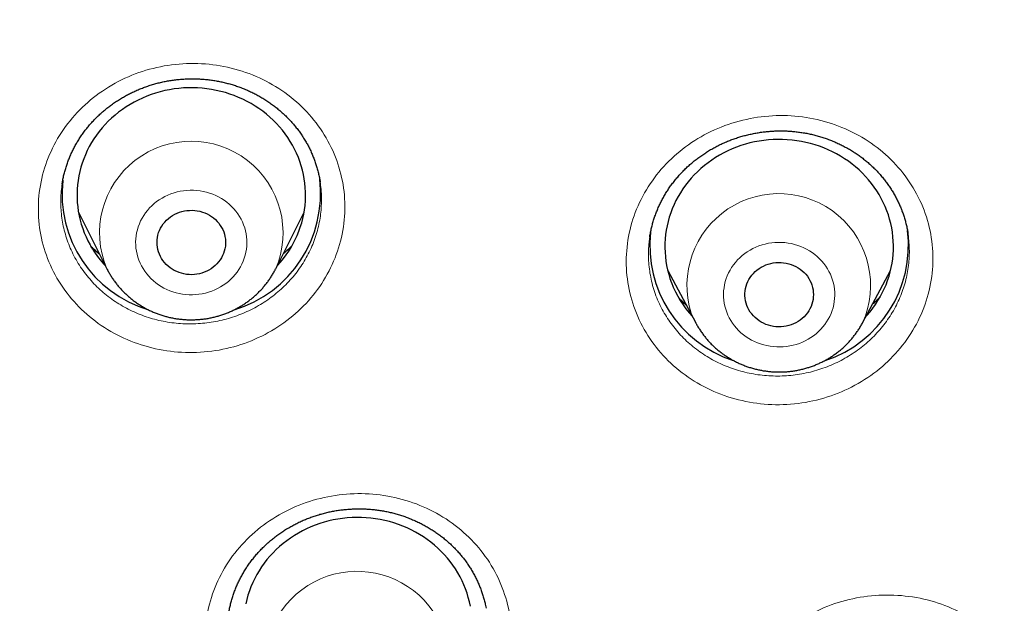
# Model space of a CAD drawing. Header units: millimetres. Extents: x 8 to 450, y 12 to 574.
# Tile 226 of 256: x 245.68 to 258.61, y 523.39 to 531.06. Entities that reach past the tile are written whole.
import ezdxf

# ---------------------------------------------------------------- set-up
doc = ezdxf.new("R2010")
doc.units = ezdxf.units.MM

msp = doc.modelspace()

# ---------------------------------------------------------------- linework, layer by layer
at = {"color": 7, "linetype": 'Continuous', "lineweight": 30}
for p, q in [((246.24, 528.9), (246.24, 528.897)), ((246.454, 528.532), (246.827, 527.788)), ((249.043, 527.788), (249.416, 528.532)), ((254.188, 527.767), (254.557, 527.076)), ((256.745, 527.076), (257.114, 527.767))]:
    msp.add_line(p, q, dxfattribs=at)
at = {"color": 7, "linetype": 'Continuous', "lineweight": 30, "flags": 128}
for points in [[(249.061, 527.825), (249.066, 527.83), (249.106, 527.875), (249.144, 527.921), (249.179, 527.969), (249.213, 528.017), (249.244, 528.068), (249.273, 528.119), (249.3, 528.172), (249.325, 528.225), (249.347, 528.28), (249.366, 528.335), (249.384, 528.391), (249.399, 528.447), (249.411, 528.504), (249.421, 528.562), (249.428, 528.62), (249.433, 528.678), (249.435, 528.736), (249.434, 528.794), (249.431, 528.853), (249.426, 528.911), (249.418, 528.968), (249.407, 529.026), (249.394, 529.083), (249.378, 529.139), (249.36, 529.195), (249.34, 529.25), (249.317, 529.304), (249.291, 529.357), (249.264, 529.409), (249.234, 529.46), (249.202, 529.51), (249.168, 529.559), (249.131, 529.606), (249.093, 529.652), (249.052, 529.696), (249.01, 529.738), (248.966, 529.779), (248.92, 529.819), (248.872, 529.856), (248.823, 529.891), (248.773, 529.925), (248.72, 529.956), (248.667, 529.986), (248.612, 530.013), (248.556, 530.039), (248.499, 530.062), (248.441, 530.082), (248.383, 530.101), (248.323, 530.117), (248.263, 530.131), (248.202, 530.143), (248.141, 530.152), (248.079, 530.159), (248.017, 530.163), (247.956, 530.165), (247.894, 530.165), (247.832, 530.162), (247.77, 530.157), (247.708, 530.149), (247.647, 530.139), (247.587, 530.127), (247.527, 530.112), (247.467, 530.095), (247.409, 530.076), (247.351, 530.054), (247.295, 530.03), (247.239, 530.004), (247.185, 529.976), (247.132, 529.946), (247.08, 529.914), (247.03, 529.88), (246.981, 529.844), (246.934, 529.806), (246.889, 529.766), (246.845, 529.724), (246.804, 529.681), (246.764, 529.637), (246.726, 529.59), (246.691, 529.543), (246.657, 529.494), (246.626, 529.444), (246.596, 529.392), (246.57, 529.34), (246.545, 529.286), (246.523, 529.232), (246.503, 529.176), (246.486, 529.12), (246.471, 529.064), (246.459, 529.007), (246.449, 528.949), (246.442, 528.891), (246.437, 528.833), (246.435, 528.775), (246.435, 528.717), (246.438, 528.659), (246.444, 528.601), (246.452, 528.543), (246.463, 528.485), (246.476, 528.428), (246.491, 528.372), (246.51, 528.316), (246.53, 528.261), (246.553, 528.207), (246.578, 528.154), (246.606, 528.102), (246.636, 528.051), (246.636, 528.051)], [(256.79, 527.16), (256.806, 527.178), (256.844, 527.224), (256.881, 527.271), (256.915, 527.319), (256.948, 527.369), (256.978, 527.42), (257.005, 527.472), (257.031, 527.525), (257.054, 527.579), (257.075, 527.634), (257.093, 527.69), (257.109, 527.746), (257.122, 527.803), (257.133, 527.86), (257.141, 527.918), (257.147, 527.976), (257.15, 528.034), (257.151, 528.093), (257.149, 528.151), (257.144, 528.209), (257.137, 528.267), (257.128, 528.324), (257.115, 528.382), (257.101, 528.438), (257.084, 528.494), (257.064, 528.549), (257.042, 528.604), (257.018, 528.658), (256.991, 528.71), (256.962, 528.762), (256.931, 528.812), (256.898, 528.861), (256.862, 528.909), (256.824, 528.955), (256.785, 529), (256.743, 529.043), (256.7, 529.085), (256.655, 529.125), (256.608, 529.163), (256.559, 529.199), (256.509, 529.233), (256.458, 529.266), (256.405, 529.296), (256.35, 529.324), (256.295, 529.35), (256.238, 529.374), (256.181, 529.396), (256.122, 529.415), (256.063, 529.433), (256.003, 529.447), (255.943, 529.46), (255.882, 529.47), (255.82, 529.478), (255.758, 529.483), (255.697, 529.486), (255.635, 529.487), (255.573, 529.485), (255.511, 529.481), (255.449, 529.474), (255.388, 529.465), (255.327, 529.454), (255.267, 529.44), (255.207, 529.424), (255.148, 529.406), (255.09, 529.385), (255.033, 529.362), (254.977, 529.337), (254.923, 529.31), (254.869, 529.28), (254.817, 529.249), (254.766, 529.216), (254.717, 529.18), (254.669, 529.143), (254.623, 529.104), (254.579, 529.063), (254.536, 529.021), (254.496, 528.977), (254.457, 528.931), (254.421, 528.884), (254.386, 528.836), (254.354, 528.786), (254.324, 528.735), (254.296, 528.683), (254.271, 528.63), (254.248, 528.576), (254.227, 528.521), (254.209, 528.465), (254.193, 528.409), (254.179, 528.352), (254.169, 528.294), (254.16, 528.237), (254.155, 528.179), (254.151, 528.12), (254.151, 528.062), (254.153, 528.004), (254.157, 527.946), (254.164, 527.888), (254.174, 527.83), (254.186, 527.773), (254.201, 527.717), (254.218, 527.661), (254.237, 527.605), (254.237, 527.605)], [(247.545, 527.922), (247.529, 527.95), (247.516, 527.979), (247.505, 528.01), (247.496, 528.041), (247.49, 528.072), (247.486, 528.104), (247.485, 528.136), (247.486, 528.168), (247.49, 528.2), (247.497, 528.231), (247.506, 528.262), (247.518, 528.292), (247.532, 528.321), (247.548, 528.349), (247.567, 528.376), (247.587, 528.402), (247.61, 528.426), (247.634, 528.448), (247.66, 528.468), (247.688, 528.487), (247.717, 528.503), (247.748, 528.518), (247.779, 528.53), (247.812, 528.54), (247.845, 528.547), (247.878, 528.553), (247.912, 528.555), (247.946, 528.556), (247.98, 528.554), (248.014, 528.549), (248.047, 528.543), (248.08, 528.533), (248.112, 528.522), (248.142, 528.508), (248.172, 528.493), (248.2, 528.475), (248.227, 528.455), (248.252, 528.433), (248.275, 528.41), (248.297, 528.385), (248.316, 528.358), (248.333, 528.331), (248.348, 528.302), (248.36, 528.272), (248.37, 528.241), (248.377, 528.21), (248.382, 528.178), (248.385, 528.147), (248.384, 528.115), (248.382, 528.083), (248.376, 528.051), (248.368, 528.02), (248.358, 527.989), (248.345, 527.96), (248.33, 527.931), (248.313, 527.904), (248.293, 527.877), (248.272, 527.853), (248.248, 527.829), (248.223, 527.808), (248.196, 527.789), (248.167, 527.771), (248.137, 527.756), (248.106, 527.742), (248.074, 527.731), (248.042, 527.722), (248.008, 527.716), (247.975, 527.712), (247.941, 527.71), (247.906, 527.711), (247.873, 527.714), (247.839, 527.72), (247.806, 527.728), (247.774, 527.738), (247.743, 527.751), (247.712, 527.766), (247.683, 527.783), (247.656, 527.801), (247.63, 527.822), (247.606, 527.845), (247.584, 527.869), (247.563, 527.895), (247.545, 527.922)], [(255.227, 527.307), (255.217, 527.337), (255.209, 527.368), (255.204, 527.4), (255.201, 527.432), (255.201, 527.464), (255.204, 527.496), (255.209, 527.527), (255.216, 527.559), (255.226, 527.589), (255.239, 527.619), (255.254, 527.648), (255.271, 527.675), (255.291, 527.702), (255.312, 527.726), (255.335, 527.75), (255.36, 527.771), (255.387, 527.791), (255.416, 527.809), (255.445, 527.824), (255.476, 527.838), (255.508, 527.849), (255.541, 527.858), (255.574, 527.865), (255.608, 527.869), (255.642, 527.871), (255.676, 527.87), (255.71, 527.867), (255.743, 527.862), (255.776, 527.854), (255.809, 527.844), (255.84, 527.832), (255.87, 527.817), (255.9, 527.8), (255.927, 527.782), (255.953, 527.761), (255.978, 527.739), (256, 527.715), (256.021, 527.689), (256.039, 527.662), (256.055, 527.634), (256.069, 527.605), (256.08, 527.575), (256.089, 527.544), (256.096, 527.512), (256.099, 527.48), (256.101, 527.448), (256.099, 527.416), (256.096, 527.385), (256.089, 527.353), (256.08, 527.322), (256.069, 527.292), (256.055, 527.263), (256.039, 527.235), (256.021, 527.208), (256.001, 527.182), (255.978, 527.158), (255.954, 527.136), (255.928, 527.115), (255.9, 527.096), (255.871, 527.079), (255.841, 527.065), (255.809, 527.052), (255.777, 527.042), (255.744, 527.034), (255.711, 527.029), (255.677, 527.026), (255.643, 527.025), (255.609, 527.027), (255.575, 527.031), (255.542, 527.038), (255.509, 527.047), (255.477, 527.058), (255.446, 527.072), (255.416, 527.087), (255.388, 527.105), (255.361, 527.125), (255.336, 527.146), (255.312, 527.169), (255.291, 527.194), (255.272, 527.22), (255.254, 527.248), (255.239, 527.277), (255.227, 527.307)], [(251.598, 523.358), (251.586, 523.415), (251.571, 523.471), (251.554, 523.527), (251.535, 523.583), (251.513, 523.637), (251.489, 523.691), (251.462, 523.744), (251.433, 523.795), (251.402, 523.846), (251.369, 523.895), (251.333, 523.942), (251.296, 523.989), (251.256, 524.034), (251.215, 524.077), (251.171, 524.119), (251.126, 524.159), (251.079, 524.197), (251.031, 524.233), (250.981, 524.268), (250.929, 524.3), (250.876, 524.33), (250.822, 524.359), (250.767, 524.385), (250.71, 524.409), (250.653, 524.431), (250.594, 524.45), (250.535, 524.467), (250.475, 524.482), (250.415, 524.495), (250.354, 524.505), (250.292, 524.513), (250.231, 524.519), (250.169, 524.522), (250.107, 524.522), (250.045, 524.521), (249.983, 524.516), (249.921, 524.51), (249.86, 524.501), (249.799, 524.49), (249.739, 524.476), (249.679, 524.46), (249.62, 524.442), (249.562, 524.421), (249.505, 524.398), (249.449, 524.373), (249.394, 524.346), (249.341, 524.317), (249.289, 524.286), (249.238, 524.252), (249.188, 524.217), (249.141, 524.18), (249.094, 524.141), (249.05, 524.1), (249.008, 524.058), (248.967, 524.014), (248.928, 523.968), (248.892, 523.921), (248.857, 523.873), (248.825, 523.823), (248.795, 523.772), (248.767, 523.72), (248.741, 523.667), (248.718, 523.613), (248.697, 523.558), (248.679, 523.503), (248.663, 523.446), (248.65, 523.389)]]:
    msp.add_lwpolyline(points, dxfattribs=at)
at = {"color": 252, "linetype": 'Continuous', "lineweight": 0, "flags": 128}
for points in [[(248.567, 528.476), (248.545, 528.511), (248.52, 528.544), (248.493, 528.576), (248.464, 528.606), (248.433, 528.635), (248.401, 528.662), (248.367, 528.687), (248.331, 528.71), (248.294, 528.731), (248.256, 528.75), (248.216, 528.767), (248.176, 528.781), (248.134, 528.793), (248.092, 528.803), (248.05, 528.811), (248.007, 528.816), (247.964, 528.819), (247.92, 528.819), (247.877, 528.817), (247.834, 528.813), (247.791, 528.806), (247.749, 528.797), (247.708, 528.786), (247.667, 528.772), (247.627, 528.756), (247.589, 528.738), (247.551, 528.717), (247.515, 528.695), (247.48, 528.67), (247.447, 528.644), (247.416, 528.616), (247.386, 528.586), (247.359, 528.555), (247.333, 528.522), (247.31, 528.488), (247.288, 528.453), (247.269, 528.416), (247.253, 528.379), (247.238, 528.34), (247.227, 528.301), (247.217, 528.261), (247.21, 528.221), (247.206, 528.181), (247.204, 528.14), (247.205, 528.099), (247.209, 528.059), (247.215, 528.018), (247.223, 527.979), (247.234, 527.939), (247.248, 527.901), (247.264, 527.863), (247.282, 527.826), (247.302, 527.79), (247.325, 527.755), (247.35, 527.722), (247.377, 527.69), (247.406, 527.66), (247.437, 527.631), (247.469, 527.604), (247.503, 527.579), (247.539, 527.556), (247.576, 527.535), (247.614, 527.516), (247.654, 527.5), (247.694, 527.485), (247.735, 527.473), (247.777, 527.463), (247.82, 527.455), (247.863, 527.45), (247.906, 527.447), (247.949, 527.447), (247.993, 527.449), (248.036, 527.453), (248.078, 527.46), (248.12, 527.469), (248.162, 527.481), (248.203, 527.495), (248.242, 527.511), (248.281, 527.529), (248.319, 527.549), (248.355, 527.572), (248.389, 527.596), (248.423, 527.622), (248.454, 527.65), (248.483, 527.68), (248.511, 527.711), (248.537, 527.744), (248.56, 527.778), (248.581, 527.814), (248.6, 527.85), (248.617, 527.888), (248.631, 527.926), (248.643, 527.965), (248.652, 528.005), (248.659, 528.045), (248.664, 528.086), (248.665, 528.126), (248.664, 528.167), (248.661, 528.208), (248.655, 528.248), (248.647, 528.288), (248.636, 528.327), (248.622, 528.366), (248.606, 528.404), (248.588, 528.441), (248.567, 528.476)], [(256.339, 527.678), (256.323, 527.716), (256.305, 527.753), (256.285, 527.789), (256.262, 527.823), (256.238, 527.857), (256.211, 527.889), (256.182, 527.919), (256.151, 527.948), (256.119, 527.975), (256.085, 528), (256.049, 528.023), (256.012, 528.044), (255.974, 528.064), (255.935, 528.08), (255.894, 528.095), (255.853, 528.108), (255.811, 528.118), (255.769, 528.125), (255.726, 528.131), (255.683, 528.134), (255.639, 528.134), (255.596, 528.133), (255.553, 528.128), (255.51, 528.122), (255.468, 528.113), (255.427, 528.101), (255.386, 528.088), (255.346, 528.072), (255.307, 528.054), (255.27, 528.034), (255.233, 528.011), (255.199, 527.987), (255.165, 527.961), (255.134, 527.933), (255.104, 527.904), (255.076, 527.872), (255.051, 527.84), (255.027, 527.806), (255.006, 527.77), (254.987, 527.734), (254.97, 527.696), (254.955, 527.658), (254.943, 527.619), (254.934, 527.579), (254.927, 527.539), (254.922, 527.498), (254.92, 527.458), (254.921, 527.417), (254.924, 527.377), (254.93, 527.336), (254.938, 527.296), (254.949, 527.257), (254.962, 527.218), (254.978, 527.18), (254.996, 527.143), (255.017, 527.107), (255.039, 527.073), (255.064, 527.039), (255.091, 527.007), (255.119, 526.977), (255.15, 526.948), (255.183, 526.921), (255.217, 526.896), (255.252, 526.873), (255.289, 526.852), (255.327, 526.833), (255.367, 526.816), (255.407, 526.801), (255.448, 526.789), (255.49, 526.779), (255.533, 526.771), (255.576, 526.765), (255.619, 526.762), (255.662, 526.762), (255.705, 526.764), (255.748, 526.768), (255.791, 526.775), (255.833, 526.784), (255.875, 526.795), (255.916, 526.808), (255.956, 526.824), (255.994, 526.842), (256.032, 526.863), (256.068, 526.885), (256.103, 526.909), (256.136, 526.935), (256.168, 526.963), (256.197, 526.993), (256.225, 527.024), (256.251, 527.057), (256.274, 527.091), (256.296, 527.126), (256.315, 527.163), (256.332, 527.2), (256.346, 527.238), (256.358, 527.277), (256.368, 527.317), (256.375, 527.357), (256.379, 527.398), (256.381, 527.438), (256.38, 527.479), (256.377, 527.52), (256.371, 527.56), (256.363, 527.6), (256.352, 527.639), (256.339, 527.678)]]:
    msp.add_lwpolyline(points, dxfattribs=at)
at = {"color": 252, "linetype": 'Continuous', "lineweight": 0}
for centre, radius, start, end in [((247.935, 528.259), 1.204, 336.7349, 203.0475), ((255.646, 527.57), 1.205, 335.825, 197.5549), ((255.54, 527.601), 1.115, 200.7288, 208.1733), ((250.111, 522.606), 1.209, 337.5684, 188.1172)]:
    msp.add_arc(centre, radius, start, end, dxfattribs=at)
at = {"color": 7, "linetype": 'Continuous', "lineweight": 30}
for centre, radius, start, end in [((248.037, 528.775), 1.595, 286.7306, 6.9952), ((247.834, 528.776), 1.596, 173.7618, 253.1549), ((255.544, 528.095), 1.591, 173.8091, 251.8039), ((255.755, 528.096), 1.593, 288.2627, 7.0004), ((247.842, 528.793), 1.416, 211.6045, 223.128), ((255.539, 528.101), 1.393, 200.8283, 222.4623)]:
    msp.add_arc(centre, radius, start, end, dxfattribs=at)
at = {"color": 252, "linetype": 'Continuous', "lineweight": 0}
for points, knots in [([(184.507, 521.087), (184.52, 521.864), (184.549, 523.476), (184.777, 525.915), (185.147, 528.396), (185.668, 530.852), (186.334, 533.278), (187.143, 535.665), (188.094, 538.005), (189.183, 540.291), (190.406, 542.517), (191.761, 544.674), (193.242, 546.757), (194.845, 548.759), (196.564, 550.673), (198.396, 552.493), (200.333, 554.214), (202.37, 555.83), (204.5, 557.336), (206.716, 558.728), (209.012, 560), (211.38, 561.15), (213.814, 562.173), (216.304, 563.067), (218.844, 563.827), (221.425, 564.453), (224.04, 564.942), (226.679, 565.292), (229.335, 565.502), (232, 565.573), (234.665, 565.502), (237.321, 565.292), (239.96, 564.942), (242.575, 564.453), (245.156, 563.827), (247.696, 563.067), (250.186, 562.173), (252.62, 561.15), (254.988, 560), (257.284, 558.728), (259.5, 557.336), (261.63, 555.83), (263.667, 554.214), (265.604, 552.493), (267.436, 550.673), (269.155, 548.759), (270.758, 546.757), (272.239, 544.674), (273.594, 542.517), (274.817, 540.291), (275.906, 538.005), (276.857, 535.665), (277.666, 533.278), (278.332, 530.852), (278.853, 528.396), (279.223, 525.915), (279.451, 523.476), (279.48, 521.864), (279.493, 521.087)], [0, 0, 0, 0, 0.016672, 0.034573, 0.052474, 0.070375, 0.088276, 0.106177, 0.124078, 0.141979, 0.15988, 0.177781, 0.195682, 0.213583, 0.231484, 0.249385, 0.267286, 0.285187, 0.303088, 0.320989, 0.33889, 0.356791, 0.374692, 0.392593, 0.410494, 0.428395, 0.446296, 0.464197, 0.482098, 0.499999, 0.5179, 0.535801, 0.553702, 0.571603, 0.589504, 0.607405, 0.625306, 0.643207, 0.661109, 0.67901, 0.696911, 0.714812, 0.732713, 0.750614, 0.768515, 0.786416, 0.804317, 0.822218, 0.840119, 0.85802, 0.875921, 0.893822, 0.911723, 0.929624, 0.947525, 0.965426, 0.983327, 1, 1, 1, 1]), ([(249.681, 529.547), (249.747, 529.439), (249.802, 529.326), (249.886, 529.093), (249.916, 528.97), (249.951, 528.724), (249.955, 528.6), (249.938, 528.352), (249.916, 528.227), (249.814, 527.868), (249.694, 527.639), (249.376, 527.244), (249.173, 527.075), (248.832, 526.887), (248.71, 526.833), (248.461, 526.752), (248.333, 526.723), (248.072, 526.689), (247.939, 526.684), (247.677, 526.698), (247.547, 526.717), (247.291, 526.78), (247.168, 526.823), (246.933, 526.931), (246.819, 526.996), (246.61, 527.146), (246.514, 527.23), (246.341, 527.415), (246.263, 527.517), (246.13, 527.732), (246.075, 527.847), (245.991, 528.082), (245.961, 528.202), (245.927, 528.448), (245.923, 528.574), (245.94, 528.821), (245.961, 528.944), (246.03, 529.186), (246.077, 529.303), (246.193, 529.525), (246.263, 529.633), (246.424, 529.831), (246.514, 529.922), (246.711, 530.087), (246.82, 530.161), (247.161, 530.349), (247.417, 530.432), (247.936, 530.5), (248.206, 530.486), (248.586, 530.392), (248.711, 530.348), (248.947, 530.24), (249.058, 530.176), (249.268, 530.026), (249.365, 529.94), (249.538, 529.755), (249.615, 529.655), (249.681, 529.547)], [0, 0, 0, 0, 0.03125, 0.03125, 0.0625, 0.0625, 0.09375, 0.09375, 0.125, 0.125, 0.1875, 0.1875, 0.25, 0.25, 0.28125, 0.28125, 0.3125, 0.3125, 0.34375, 0.34375, 0.375, 0.375, 0.40625, 0.40625, 0.4375, 0.4375, 0.46875, 0.46875, 0.5, 0.5, 0.53125, 0.53125, 0.5625, 0.5625, 0.59375, 0.59375, 0.625, 0.625, 0.65625, 0.65625, 0.6875, 0.6875, 0.71875, 0.71875, 0.75, 0.75, 0.8125, 0.8125, 0.875, 0.875, 0.90625, 0.90625, 0.9375, 0.9375, 0.96875, 0.96875, 1, 1, 1, 1]), ([(257.553, 528.556), (257.598, 528.439), (257.629, 528.319), (257.667, 528.074), (257.673, 527.948), (257.66, 527.7), (257.64, 527.577), (257.576, 527.336), (257.53, 527.216), (257.361, 526.879), (257.2, 526.673), (256.811, 526.338), (256.579, 526.205), (256.208, 526.077), (256.078, 526.045), (255.818, 526.007), (255.687, 525.999), (255.423, 526.009), (255.291, 526.027), (255.037, 526.085), (254.913, 526.125), (254.673, 526.23), (254.56, 526.293), (254.35, 526.439), (254.251, 526.522), (254.074, 526.705), (253.996, 526.804), (253.861, 527.016), (253.804, 527.129), (253.716, 527.364), (253.684, 527.486), (253.646, 527.731), (253.64, 527.855), (253.653, 528.103), (253.673, 528.228), (253.738, 528.469), (253.782, 528.586), (253.897, 528.813), (253.965, 528.92), (254.121, 529.12), (254.211, 529.214), (254.407, 529.383), (254.513, 529.457), (254.739, 529.586), (254.86, 529.641), (255.231, 529.769), (255.498, 529.809), (256.022, 529.789), (256.283, 529.729), (256.639, 529.573), (256.754, 529.509), (256.965, 529.363), (257.062, 529.28), (257.239, 529.098), (257.318, 528.997), (257.452, 528.786), (257.508, 528.674), (257.553, 528.556)], [0, 0, 0, 0, 0.03125, 0.03125, 0.0625, 0.0625, 0.09375, 0.09375, 0.125, 0.125, 0.1875, 0.1875, 0.25, 0.25, 0.28125, 0.28125, 0.3125, 0.3125, 0.34375, 0.34375, 0.375, 0.375, 0.40625, 0.40625, 0.4375, 0.4375, 0.46875, 0.46875, 0.5, 0.5, 0.53125, 0.53125, 0.5625, 0.5625, 0.59375, 0.59375, 0.625, 0.625, 0.65625, 0.65625, 0.6875, 0.6875, 0.71875, 0.71875, 0.75, 0.75, 0.8125, 0.8125, 0.875, 0.875, 0.90625, 0.90625, 0.9375, 0.9375, 0.96875, 0.96875, 1, 1, 1, 1]), ([(246.24, 528.897), (246.238, 528.885), (246.23, 528.837), (246.223, 528.753), (246.22, 528.644), (246.226, 528.535), (246.239, 528.427), (246.26, 528.32), (246.289, 528.214), (246.325, 528.11), (246.369, 528.008), (246.421, 527.908), (246.481, 527.81), (246.547, 527.718), (246.619, 527.632), (246.696, 527.551), (246.779, 527.475), (246.867, 527.405), (246.96, 527.341), (247.057, 527.283), (247.158, 527.231), (247.263, 527.186), (247.371, 527.148), (247.481, 527.116), (247.594, 527.092), (247.708, 527.075), (247.823, 527.065), (247.939, 527.063), (248.054, 527.068), (248.169, 527.08), (248.283, 527.1), (248.395, 527.126), (248.505, 527.16), (248.613, 527.201), (248.717, 527.248), (248.818, 527.303), (248.915, 527.363), (249.007, 527.429), (249.095, 527.501), (249.177, 527.578), (249.253, 527.661), (249.324, 527.748), (249.388, 527.839), (249.446, 527.934), (249.496, 528.032), (249.54, 528.134), (249.576, 528.238), (249.605, 528.344), (249.626, 528.451), (249.639, 528.559), (249.645, 528.668), (249.643, 528.777), (249.636, 528.864), (249.628, 528.913), (249.625, 528.927)], [0, 0, 0, 0, 0.00639, 0.0261055, 0.0457982, 0.0654238, 0.0850497, 0.1047427, 0.1244584, 0.1441514, 0.1637773, 0.1842245, 0.204697, 0.2251442, 0.2447733, 0.2644695, 0.2841886, 0.3038848, 0.323514, 0.3431481, 0.3628494, 0.3825735, 0.4022748, 0.4219089, 0.4415467, 0.4612516, 0.4809793, 0.5006842, 0.520322, 0.5399601, 0.5596653, 0.5793933, 0.5990985, 0.6187367, 0.6383713, 0.6580729, 0.6777973, 0.697499, 0.7171336, 0.7367619, 0.7564573, 0.7761754, 0.7958707, 0.815499, 0.8351207, 0.8548093, 0.8745207, 0.8942093, 0.9138309, 0.9334479, 0.953132, 0.9728387, 0.9925227, 1, 1, 1, 1]), ([(253.954, 528.209), (253.95, 528.185), (253.941, 528.126), (253.935, 528.029), (253.935, 527.92), (253.943, 527.811), (253.959, 527.703), (253.982, 527.595), (254.014, 527.488), (254.054, 527.381), (254.102, 527.279), (254.156, 527.182), (254.216, 527.09), (254.283, 527.001), (254.356, 526.917), (254.435, 526.838), (254.519, 526.765), (254.609, 526.697), (254.703, 526.635), (254.802, 526.579), (254.904, 526.529), (255.01, 526.487), (255.119, 526.451), (255.23, 526.422), (255.343, 526.4), (255.458, 526.386), (255.573, 526.379), (255.689, 526.379), (255.804, 526.387), (255.919, 526.402), (256.033, 526.424), (256.144, 526.454), (256.254, 526.49), (256.36, 526.533), (256.464, 526.583), (256.564, 526.64), (256.659, 526.702), (256.75, 526.771), (256.836, 526.845), (256.917, 526.924), (256.991, 527.008), (257.06, 527.096), (257.122, 527.189), (257.178, 527.286), (257.226, 527.385), (257.268, 527.487), (257.301, 527.592), (257.328, 527.698), (257.347, 527.806), (257.358, 527.915), (257.361, 528.024), (257.356, 528.132), (257.349, 528.207), (257.342, 528.246), (257.342, 528.248)], [0, 0, 0, 0, 0.012975, 0.03259, 0.052271, 0.071976, 0.091657, 0.111272, 0.131703, 0.152159, 0.17259, 0.192211, 0.211898, 0.231609, 0.251296, 0.270917, 0.290547, 0.310244, 0.329964, 0.349662, 0.369292, 0.388929, 0.408634, 0.428361, 0.448066, 0.467703, 0.487342, 0.507047, 0.526776, 0.546482, 0.56612, 0.585753, 0.605453, 0.625175, 0.644875, 0.664508, 0.68413, 0.703818, 0.72353, 0.743219, 0.76284, 0.78245, 0.802127, 0.821827, 0.841503, 0.861113, 0.880715, 0.900384, 0.920075, 0.939744, 0.959345, 0.978923, 0.998567, 1, 1, 1, 1]), ([(246.733, 527.976), (246.715, 527.991), (246.679, 528.023), (246.64, 528.059), (246.62, 528.081), (246.616, 528.084)], [0, 0, 0, 0, 0.447836, 0.899078, 1, 1, 1, 1]), ([(249.256, 528.09), (249.24, 528.074), (249.207, 528.041), (249.168, 528.005), (249.145, 527.986), (249.141, 527.983)], [0, 0, 0, 0, 0.438345, 0.898685, 1, 1, 1, 1]), ([(256.974, 527.414), (256.959, 527.399), (256.928, 527.367), (256.894, 527.337), (256.876, 527.321)], [0, 0, 0, 0, 0.468092, 1, 1, 1, 1]), ([(254.431, 527.31), (254.423, 527.318), (254.396, 527.341), (254.364, 527.372), (254.341, 527.396), (254.334, 527.403)], [0, 0, 0, 0, 0.249138, 0.781143, 1, 1, 1, 1]), ([(252.106, 523.286), (252.129, 523.163), (252.139, 523.04), (252.133, 522.793), (252.117, 522.668), (252.06, 522.425), (252.019, 522.308), (251.914, 522.081), (251.848, 521.97), (251.622, 521.665), (251.427, 521.488), (250.985, 521.219), (250.734, 521.125), (250.346, 521.058), (250.213, 521.047), (249.95, 521.05), (249.82, 521.064), (249.562, 521.116), (249.435, 521.154), (249.195, 521.251), (249.081, 521.311), (248.863, 521.452), (248.763, 521.532), (248.582, 521.709), (248.499, 521.807), (248.358, 522.015), (248.298, 522.125), (248.203, 522.354), (248.167, 522.475), (248.121, 522.72), (248.111, 522.846), (248.117, 523.093), (248.132, 523.215), (248.19, 523.458), (248.231, 523.578), (248.337, 523.804), (248.401, 523.913), (248.554, 524.119), (248.639, 524.213), (248.829, 524.385), (248.934, 524.464), (249.156, 524.598), (249.273, 524.655), (249.518, 524.746), (249.647, 524.781), (250.035, 524.848), (250.305, 524.845), (250.816, 524.742), (251.063, 524.642), (251.386, 524.432), (251.488, 524.35), (251.669, 524.173), (251.75, 524.077), (251.892, 523.868), (251.952, 523.757), (252.047, 523.528), (252.083, 523.409), (252.106, 523.286)], [0, 0, 0, 0, 0.03125, 0.03125, 0.0625, 0.0625, 0.09375, 0.09375, 0.125, 0.125, 0.1875, 0.1875, 0.25, 0.25, 0.28125, 0.28125, 0.3125, 0.3125, 0.34375, 0.34375, 0.375, 0.375, 0.40625, 0.40625, 0.4375, 0.4375, 0.46875, 0.46875, 0.5, 0.5, 0.53125, 0.53125, 0.5625, 0.5625, 0.59375, 0.59375, 0.625, 0.625, 0.65625, 0.65625, 0.6875, 0.6875, 0.71875, 0.71875, 0.75, 0.75, 0.8125, 0.8125, 0.875, 0.875, 0.90625, 0.90625, 0.9375, 0.9375, 0.96875, 0.96875, 1, 1, 1, 1]), ([(259.056, 521.762), (259.065, 521.637), (259.061, 521.513), (259.027, 521.268), (258.997, 521.146), (258.913, 520.909), (258.859, 520.796), (258.728, 520.58), (258.651, 520.477), (258.392, 520.195), (258.178, 520.038), (257.708, 519.813), (257.448, 519.744), (257.055, 519.714), (256.921, 519.717), (256.66, 519.745), (256.532, 519.771), (256.283, 519.848), (256.161, 519.898), (255.933, 520.018), (255.826, 520.088), (255.626, 520.25), (255.535, 520.34), (255.375, 520.533), (255.304, 520.639), (255.186, 520.86), (255.14, 520.974), (255.071, 521.212), (255.049, 521.336), (255.031, 521.584), (255.035, 521.71), (255.068, 521.956), (255.098, 522.076), (255.182, 522.313), (255.237, 522.428), (255.368, 522.643), (255.444, 522.745), (255.619, 522.935), (255.715, 523.02), (255.922, 523.173), (256.036, 523.241), (256.272, 523.354), (256.394, 523.399), (256.648, 523.466), (256.78, 523.488), (257.173, 523.517), (257.441, 523.488), (257.938, 523.336), (258.172, 523.212), (258.469, 522.972), (258.561, 522.881), (258.722, 522.687), (258.791, 522.583), (258.909, 522.362), (258.956, 522.245), (259.025, 522.008), (259.047, 521.886), (259.056, 521.762)], [0, 0, 0, 0, 0.03125, 0.03125, 0.0625, 0.0625, 0.09375, 0.09375, 0.125, 0.125, 0.1875, 0.1875, 0.25, 0.25, 0.28125, 0.28125, 0.3125, 0.3125, 0.34375, 0.34375, 0.375, 0.375, 0.40625, 0.40625, 0.4375, 0.4375, 0.46875, 0.46875, 0.5, 0.5, 0.53125, 0.53125, 0.5625, 0.5625, 0.59375, 0.59375, 0.625, 0.625, 0.65625, 0.65625, 0.6875, 0.6875, 0.71875, 0.71875, 0.75, 0.75, 0.8125, 0.8125, 0.875, 0.875, 0.90625, 0.90625, 0.9375, 0.9375, 0.96875, 0.96875, 1, 1, 1, 1])]:
    msp.add_open_spline(points, degree=3, knots=knots, dxfattribs=at)
msp.add_open_spline([(186.501, 520.23), (186.501, 525.826), (188.87, 537.018), (198.99, 551.249), (214.135, 560.759), (232, 564.098), (249.865, 560.759), (265.01, 551.249), (275.13, 537.018), (277.499, 525.826), (277.499, 520.23)], degree=3, dxfattribs=at)
at = {"color": 7, "linetype": 'Continuous', "lineweight": 30}
for points, knots in [([(246.239, 528.897), (246.24, 528.904), (246.244, 528.931), (246.253, 528.978), (246.266, 529.035), (246.282, 529.092), (246.299, 529.148), (246.319, 529.204), (246.341, 529.259), (246.365, 529.313), (246.391, 529.366), (246.419, 529.418), (246.449, 529.47), (246.481, 529.52), (246.516, 529.57), (246.552, 529.618), (246.59, 529.665), (246.629, 529.71), (246.67, 529.754), (246.713, 529.796), (246.758, 529.838), (246.804, 529.877), (246.852, 529.915), (246.901, 529.952), (246.952, 529.987), (247.004, 530.02), (247.057, 530.051), (247.11, 530.08), (247.165, 530.107), (247.221, 530.133), (247.279, 530.156), (247.337, 530.178), (247.396, 530.198), (247.456, 530.216), (247.517, 530.232), (247.578, 530.246), (247.639, 530.257), (247.7, 530.267), (247.762, 530.274), (247.823, 530.279), (247.886, 530.282), (247.948, 530.283), (248.011, 530.282), (248.073, 530.279), (248.136, 530.273), (248.198, 530.266), (248.26, 530.256), (248.321, 530.245), (248.381, 530.231), (248.44, 530.215), (248.499, 530.198), (248.558, 530.178), (248.616, 530.156), (248.673, 530.132), (248.728, 530.106), (248.782, 530.079), (248.836, 530.05), (248.888, 530.019), (248.939, 529.985), (248.989, 529.951), (249.037, 529.914), (249.084, 529.876), (249.13, 529.836), (249.174, 529.795), (249.216, 529.753), (249.256, 529.709), (249.295, 529.663), (249.332, 529.617), (249.367, 529.569), (249.396, 529.526), (249.412, 529.499), (249.418, 529.489)], [0, 0, 0, 0, 0.005869, 0.020767, 0.03568, 0.05061, 0.065462, 0.080269, 0.095044, 0.109821, 0.124628, 0.139455, 0.154252, 0.169077, 0.183938, 0.198753, 0.213485, 0.228113, 0.242841, 0.257543, 0.272254, 0.286991, 0.301768, 0.316396, 0.331128, 0.345884, 0.360564, 0.375127, 0.389654, 0.404237, 0.418899, 0.433619, 0.448372, 0.463136, 0.477879, 0.492575, 0.507201, 0.521733, 0.536197, 0.550694, 0.565283, 0.579947, 0.594664, 0.60941, 0.624161, 0.638887, 0.653562, 0.668165, 0.682674, 0.697168, 0.711822, 0.726561, 0.74131, 0.755959, 0.770481, 0.785087, 0.799728, 0.814379, 0.829067, 0.843815, 0.858456, 0.873179, 0.887959, 0.902731, 0.917416, 0.932029, 0.946835, 0.961593, 0.976374, 0.991204, 1, 1, 1, 1]), ([(249.418, 529.489), (249.423, 529.481), (249.439, 529.456), (249.463, 529.414), (249.49, 529.361), (249.514, 529.308), (249.537, 529.254), (249.558, 529.199), (249.576, 529.144), (249.593, 529.087), (249.607, 529.03), (249.618, 528.977), (249.624, 528.942), (249.626, 528.927)], [0, 0, 0, 0, 0.047211, 0.14415, 0.24083, 0.337603, 0.434629, 0.532055, 0.629288, 0.726982, 0.82507, 0.92314, 1, 1, 1, 1]), ([(253.953, 528.209), (253.954, 528.214), (253.958, 528.238), (253.966, 528.282), (253.979, 528.339), (253.994, 528.396), (254.011, 528.452), (254.031, 528.508), (254.053, 528.563), (254.076, 528.618), (254.102, 528.671), (254.131, 528.724), (254.16, 528.775), (254.192, 528.826), (254.226, 528.875), (254.262, 528.923), (254.3, 528.97), (254.339, 529.016), (254.38, 529.061), (254.423, 529.104), (254.468, 529.145), (254.514, 529.185), (254.561, 529.224), (254.61, 529.26), (254.661, 529.295), (254.712, 529.329), (254.765, 529.36), (254.819, 529.39), (254.875, 529.418), (254.931, 529.444), (254.988, 529.468), (255.046, 529.49), (255.105, 529.51), (255.164, 529.528), (255.224, 529.544), (255.285, 529.558), (255.346, 529.57), (255.408, 529.58), (255.471, 529.588), (255.533, 529.594), (255.596, 529.598), (255.658, 529.599), (255.72, 529.599), (255.782, 529.596), (255.843, 529.591), (255.905, 529.584), (255.966, 529.575), (256.028, 529.564), (256.089, 529.55), (256.149, 529.535), (256.209, 529.517), (256.268, 529.498), (256.325, 529.477), (256.382, 529.454), (256.437, 529.428), (256.492, 529.401), (256.546, 529.372), (256.599, 529.341), (256.65, 529.309), (256.7, 529.274), (256.748, 529.239), (256.795, 529.201), (256.84, 529.162), (256.884, 529.121), (256.927, 529.079), (256.967, 529.035), (257.006, 528.99), (257.043, 528.943), (257.079, 528.895), (257.112, 528.847), (257.143, 528.797), (257.173, 528.746), (257.2, 528.694), (257.225, 528.64), (257.246, 528.593), (257.258, 528.562), (257.263, 528.55)], [0, 0, 0, 0, 0.003459, 0.017314, 0.031161, 0.045001, 0.05884, 0.072681, 0.086527, 0.100382, 0.11425, 0.128047, 0.141806, 0.15553, 0.16925, 0.182995, 0.196758, 0.2105, 0.22426, 0.238061, 0.251829, 0.265517, 0.279121, 0.292808, 0.306471, 0.320142, 0.333845, 0.347554, 0.361209, 0.37491, 0.388639, 0.402307, 0.415856, 0.429372, 0.442942, 0.456589, 0.470294, 0.484033, 0.497785, 0.511523, 0.525219, 0.538852, 0.552402, 0.565876, 0.579385, 0.592983, 0.606655, 0.620378, 0.634133, 0.647895, 0.661637, 0.675336, 0.68897, 0.70252, 0.716036, 0.729696, 0.743462, 0.757245, 0.770944, 0.784516, 0.79814, 0.811823, 0.825516, 0.839243, 0.853033, 0.866721, 0.880484, 0.894307, 0.908132, 0.921881, 0.93556, 0.949378, 0.963187, 0.977016, 0.990885, 1, 1, 1, 1]), ([(257.263, 528.55), (257.266, 528.541), (257.276, 528.514), (257.291, 528.468), (257.308, 528.412), (257.322, 528.356), (257.334, 528.301), (257.339, 528.265), (257.342, 528.248)], [0, 0, 0, 0, 0.090424, 0.277029, 0.463083, 0.649233, 0.835805, 1, 1, 1, 1]), ([(246.732, 527.977), (246.723, 527.985), (246.699, 528.005), (246.66, 528.041), (246.63, 528.07), (246.616, 528.084), (246.616, 528.085)], [0, 0, 0, 0, 0.220748, 0.60925, 0.996908, 1, 1, 1, 1]), ([(249.257, 528.092), (249.247, 528.081), (249.221, 528.056), (249.183, 528.02), (249.154, 527.995), (249.141, 527.984)], [0, 0, 0, 0, 0.289539, 0.682004, 1, 1, 1, 1]), ([(246.827, 527.788), (246.829, 527.784), (246.838, 527.765), (246.857, 527.731), (246.883, 527.687), (246.912, 527.644), (246.943, 527.602), (246.975, 527.561), (247.009, 527.522), (247.045, 527.484), (247.083, 527.448), (247.122, 527.413), (247.163, 527.38), (247.205, 527.348), (247.249, 527.319), (247.294, 527.291), (247.34, 527.265), (247.387, 527.241), (247.435, 527.219), (247.485, 527.2), (247.535, 527.182), (247.586, 527.166), (247.637, 527.153), (247.69, 527.141), (247.742, 527.132), (247.795, 527.125), (247.849, 527.12), (247.902, 527.118), (247.956, 527.118), (248.009, 527.12), (248.062, 527.124), (248.116, 527.13), (248.168, 527.139), (248.221, 527.15), (248.273, 527.163), (248.324, 527.178), (248.374, 527.196), (248.424, 527.215), (248.473, 527.237), (248.52, 527.26), (248.567, 527.286), (248.612, 527.313), (248.656, 527.343), (248.699, 527.374), (248.74, 527.407), (248.78, 527.441), (248.818, 527.478), (248.855, 527.515), (248.889, 527.555), (248.922, 527.595), (248.953, 527.637), (248.982, 527.681), (249.009, 527.725), (249.029, 527.761), (249.039, 527.782), (249.042, 527.787)], [0, 0, 0, 0, 0.004491, 0.023639, 0.042802, 0.061981, 0.081177, 0.100391, 0.119623, 0.138874, 0.158143, 0.177431, 0.196738, 0.216064, 0.235408, 0.254769, 0.274148, 0.293542, 0.312953, 0.332378, 0.351816, 0.371268, 0.390731, 0.410204, 0.429687, 0.449179, 0.468677, 0.488181, 0.50769, 0.527203, 0.546717, 0.566232, 0.585745, 0.605257, 0.624766, 0.64427, 0.663767, 0.683258, 0.702739, 0.722211, 0.741672, 0.76112, 0.780554, 0.799974, 0.819377, 0.838764, 0.858134, 0.877485, 0.896817, 0.91613, 0.935423, 0.954697, 0.973951, 0.993186, 1, 1, 1, 1]), ([(256.975, 527.415), (256.965, 527.405), (256.94, 527.38), (256.908, 527.35), (256.884, 527.33), (256.877, 527.323)], [0, 0, 0, 0, 0.318821, 0.780485, 1, 1, 1, 1]), ([(254.431, 527.311), (254.43, 527.312), (254.414, 527.326), (254.383, 527.354), (254.355, 527.382), (254.341, 527.396)], [0, 0, 0, 0, 0.027023, 0.517818, 1, 1, 1, 1]), ([(254.558, 527.075), (254.56, 527.07), (254.571, 527.049), (254.592, 527.014), (254.62, 526.971), (254.65, 526.928), (254.682, 526.887), (254.715, 526.847), (254.751, 526.809), (254.788, 526.772), (254.827, 526.737), (254.867, 526.704), (254.909, 526.672), (254.952, 526.642), (254.997, 526.614), (255.043, 526.587), (255.09, 526.563), (255.138, 526.54), (255.187, 526.52), (255.237, 526.501), (255.287, 526.485), (255.339, 526.471), (255.391, 526.459), (255.443, 526.449), (255.496, 526.442), (255.55, 526.436), (255.603, 526.433), (255.657, 526.432), (255.71, 526.434), (255.764, 526.437), (255.817, 526.443), (255.87, 526.451), (255.922, 526.462), (255.974, 526.474), (256.026, 526.489), (256.076, 526.505), (256.126, 526.524), (256.175, 526.545), (256.223, 526.568), (256.27, 526.593), (256.316, 526.62), (256.36, 526.649), (256.403, 526.68), (256.445, 526.712), (256.485, 526.746), (256.524, 526.782), (256.561, 526.82), (256.596, 526.859), (256.629, 526.899), (256.661, 526.941), (256.69, 526.983), (256.718, 527.028), (256.736, 527.059), (256.744, 527.075), (256.745, 527.077)], [0, 0, 0, 0, 0.006729, 0.026328, 0.045942, 0.065573, 0.085223, 0.104891, 0.124578, 0.144284, 0.164009, 0.183754, 0.203517, 0.2233, 0.2431, 0.262918, 0.282754, 0.302605, 0.322471, 0.342352, 0.362246, 0.382152, 0.40207, 0.421997, 0.441933, 0.461877, 0.481827, 0.501783, 0.521742, 0.541703, 0.561665, 0.581627, 0.601588, 0.621545, 0.641497, 0.661444, 0.681384, 0.701315, 0.721236, 0.741147, 0.761044, 0.780929, 0.800798, 0.820651, 0.840488, 0.860307, 0.880107, 0.899888, 0.91965, 0.939391, 0.959112, 0.978814, 0.998495, 1, 1, 1, 1]), ([(248.424, 523.253), (248.427, 523.269), (248.433, 523.304), (248.444, 523.358), (248.458, 523.415), (248.474, 523.472), (248.493, 523.528), (248.514, 523.583), (248.537, 523.637), (248.561, 523.691), (248.589, 523.744), (248.618, 523.796), (248.649, 523.847), (248.682, 523.896), (248.717, 523.945), (248.754, 523.992), (248.792, 524.038), (248.833, 524.083), (248.875, 524.126), (248.918, 524.168), (248.964, 524.209), (249.011, 524.247), (249.059, 524.285), (249.109, 524.321), (249.16, 524.354), (249.213, 524.387), (249.266, 524.417), (249.321, 524.445), (249.376, 524.472), (249.433, 524.497), (249.491, 524.519), (249.549, 524.54), (249.608, 524.559), (249.669, 524.576), (249.729, 524.591), (249.79, 524.604), (249.851, 524.614), (249.913, 524.623), (249.974, 524.629), (250.036, 524.633), (250.099, 524.636), (250.162, 524.636), (250.225, 524.634), (250.287, 524.63), (250.349, 524.623), (250.411, 524.615), (250.472, 524.605), (250.532, 524.592), (250.592, 524.578), (250.651, 524.561), (250.71, 524.543), (250.768, 524.522), (250.826, 524.499), (250.883, 524.475), (250.938, 524.448), (250.993, 524.42), (251.046, 524.39), (251.097, 524.358), (251.147, 524.325), (251.196, 524.29), (251.244, 524.253), (251.291, 524.214), (251.335, 524.174), (251.378, 524.132), (251.419, 524.089), (251.459, 524.045), (251.497, 523.999), (251.533, 523.952), (251.567, 523.904), (251.599, 523.854), (251.63, 523.804), (251.658, 523.752), (251.684, 523.699), (251.708, 523.646), (251.73, 523.592), (251.75, 523.537), (251.768, 523.481), (251.784, 523.425), (251.795, 523.375), (251.801, 523.344), (251.804, 523.332)], [0, 0, 0, 0, 0.010759, 0.023834, 0.036915, 0.049965, 0.062994, 0.076008, 0.089011, 0.102005, 0.114995, 0.127985, 0.140978, 0.153979, 0.166991, 0.179935, 0.192847, 0.205723, 0.218595, 0.231491, 0.244404, 0.2573, 0.270213, 0.283165, 0.296089, 0.308936, 0.321712, 0.334562, 0.34739, 0.360227, 0.373095, 0.385973, 0.398804, 0.411678, 0.42458, 0.437425, 0.450151, 0.462851, 0.475608, 0.488438, 0.501323, 0.514243, 0.527175, 0.540095, 0.552977, 0.565801, 0.578548, 0.59122, 0.603928, 0.616727, 0.629597, 0.642517, 0.655468, 0.668427, 0.68137, 0.694273, 0.707117, 0.719884, 0.732614, 0.745485, 0.758465, 0.771461, 0.784379, 0.797178, 0.810023, 0.82293, 0.835849, 0.848801, 0.861812, 0.874731, 0.887717, 0.90076, 0.913806, 0.926782, 0.939697, 0.952728, 0.96576, 0.978808, 0.991891, 1, 1, 1, 1])]:
    msp.add_open_spline(points, degree=3, knots=knots, dxfattribs=at)

doc.saveas('drawing.dxf')
